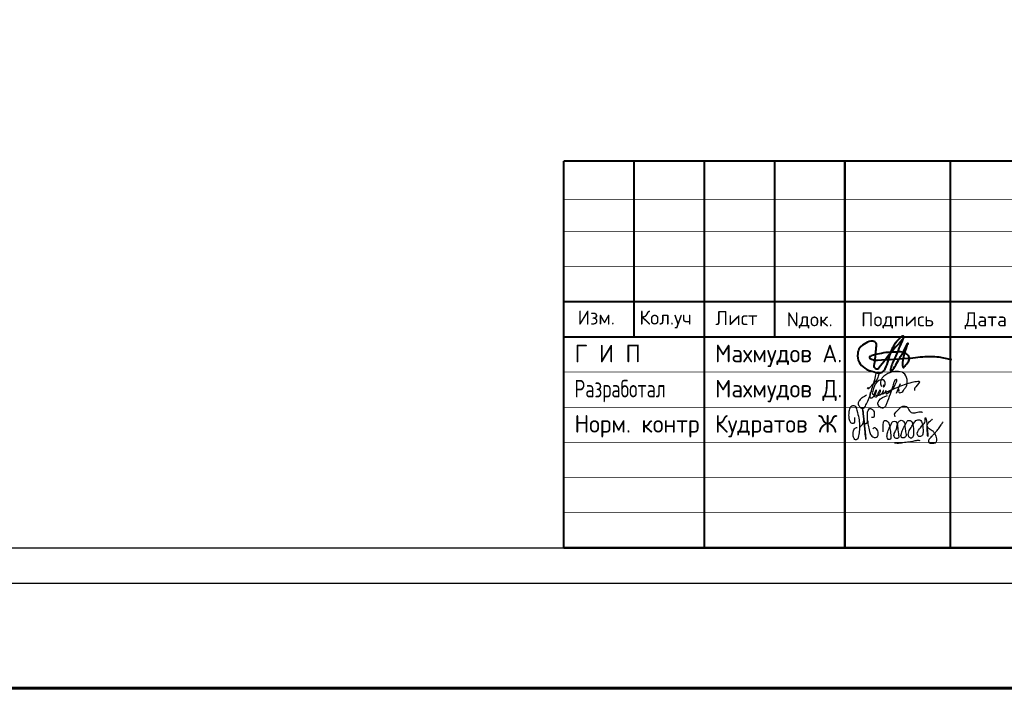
# Model space of a CAD drawing. Header units: millimetres. Extents: x -76021 to 1074922, y 19208 to 400534.
# Tile 96 of 109: x 651763 to 721823, y 19208 to 66747. Entities that reach past the tile are written whole.
import ezdxf
from ezdxf.enums import TextEntityAlignment as Align

# ---------------------------------------------------------------- set-up
doc = ezdxf.new("R2010")
doc.units = ezdxf.units.MM
doc.styles.add('GOST', font='isocpeur.ttf')

# ---------------------------------------------------------------- blocks, each defined once
blk = doc.blocks.new('A$C77aec0c1')
at = {"color": 184, "lineweight": 30}
for points in [[(-78.4, 25.2), (-78.4, 19.8), (-80.1, 15.4), (-82.7, 15.2), (-85.9, 18.3), (-87.6, 24.6), (-87.6, 33.5), (-85.8, 41.5), (-83.2, 44.9), (-79.5, 45.3), (-74.8, 37.3), (-71.4, 24), (-70.3, 12.8), (-70.6, 1.9), (-72.5, -8.2), (-74.5, -11.9), (-76.7, -12.4), (-79.3, -9.8), (-81.1, -2.5), (-80.5, 2.8), (-78.6, 6.3), (-76.3, 8.1), (-74.2, 8.6)], [(-70.3, 8.8), (-64.2, 15.4), (-63.4, 26), (-64.7, 36.5), (-65.8, 41.1), (-66, 40.4), (-65.4, 38.6), (-63.9, 30.6), (-63.4, 26), (-62.4, 17.4), (-61.3, 7.7), (-60.5, -1.3), (-59.7, -9.1), (-59.2, -11.6), (-59.5, -10.3), (-59.8, -8.8), (-61, 4.4), (-61.6, 9.7), (-62.2, 15.2), (-62.4, 16.8), (-60.5, 15), (-58.2, 15.7), (-56.6, 21.2), (-56.7, 31.2), (-55.8, 37.1), (-53.2, 40), (-50, 39.7), (-45.9, 34.7), (-45.4, 29.7), (-46.3, 25.7), (-48.8, 25), (-50.3, 25.3)], [(-10.4, 26.1), (-11.3, 30.7), (-5.9, 37.4), (1.2, 43.5), (6.2, 44.3), (10.3, 42.2), (12.4, 38), (15, 34.5), (18.4, 33), (24.9, 33.5), (29.4, 34.6), (33.6, 34.4), (35.1, 34)], [(-56.6, 20.3), (-55.7, 12.4), (-53.4, 2), (-50.9, -4.5), (-47.7, -7.4), (-43.4, -8.2), (-40.2, -6.5), (-38.7, -1.4), (-39.6, 2.9), (-41.5, 6), (-44.2, 7.7), (-47, 7.2), (-47.6, 5.7)], [(-30.4, 1), (-29.8, 17.4), (-28.4, 20.1), (-25.6, 19.9), (-20.5, 13.6), (-18.9, 4.6), (-17.5, -7.1), (-18.5, -11.1), (-21.9, -11.5), (-24, -7.9), (-23.3, -0.6), (-20.4, 7.3), (-17, 14), (-13.9, 18.7), (-9.6, 18.3), (-6.3, 10.9), (-5, -2.4), (-5, -8.8), (-9, -10.1), (-12.3, -6.5), (-11.2, 0.2), (-8.3, 6.3), (-6.9, 12.8), (-4.7, 17.9), (-0.2, 20.5), (4.2, 17.9), (6, 9.7), (7.1, 1), (7.6, -6.8), (4.7, -8.8), (0.1, -8.1), (-0.1, -1.4), (3.2, 6.9), (7.8, 15.8), (10.6, 19.9), (16, 19.6), (19.3, 13.2), (20.4, 0.9), (19.5, -6.1), (16.8, -9.2), (13.6, -8.5), (11.7, -1), (15.1, 6.9), (19.9, 14.2), (24.4, 19.9), (31, 21.1), (35, 14.6), (36.2, 0.9), (34.1, -5.6), (29.3, -6.4), (26.9, -3.5), (30.5, 6.3), (35.4, 12.4), (39.7, 19.3), (40.4, 25.2), (40.7, 24.3), (43.9, -4.9), (43.8, -3.9), (42.9, 9.7), (43.1, 12.5), (45.5, 16.5), (50.4, 21.1), (52.2, 22.2), (51.2, 21.8)], [(42.9, 10.8), (45.1, 7.7), (48.3, 5.7), (51.7, 3.7), (54.9, -0.4), (57.8, -5.8), (58.9, -10.7), (58.5, -15.5), (56.8, -17.9), (52, -18.5), (48.4, -18.1), (46.1, -15.6), (45.8, -12.6), (48.1, -9.4), (51.1, -6.3), (54.5, -2.6), (57.9, 1), (62.2, 6.3), (66.5, 12.8), (69.8, 17.8)], [(-11.8, -17.3), (-2.7, -17.5), (7.9, -15.9), (17.6, -14.8), (25.1, -13.1), (30.9, -13.1)]]:
    blk.add_spline(points, degree=3, dxfattribs=at)
blk = doc.blocks.new('A$C919267a4')
at = {"color": 184, "lineweight": 30}
for points in [[(-21.3, -6.1), (-26.6, -9.2), (-30, -12.6), (-31.7, -15.6), (-31.7, -17.4), (-30.8, -19.7), (-28.5, -22.1), (-26.4, -22.8), (-24.1, -22.1), (-22.8, -19.9), (-19.7, -13.8), (-13.8, 4.3), (-12.2, 9.7), (-8.9, 21.2), (-7.7, 23.3), (-6.4, 23.3), (-5.9, 20.4), (-14, 7.1), (-17.1, 3.7), (-18.8, 2.2), (-19.6, 2.2), (-19.6, 3.6), (-18.9, 3.6)], [(-14.8, -1.9), (-15, -1.4), (-15.4, -1.7), (-17.2, -7.9), (-16.8, -9.1), (-16.1, -9.5), (-13.5, -8.6), (-8.6, -0.6), (-8.6, 0.1), (-9.3, 0.3), (-9.8, -0.4), (-11.7, -5), (-11.7, -6.7), (-10, -8.1), (-5.8, -5), (-3.6, -1.3), (-3.6, 0), (-4, 0.5), (-4.7, -0.3), (-6.8, -4.2), (-6.8, -5.9), (-5.1, -5.9), (-2, -4.1), (0.1, -0.2), (0.1, 0), (-0.4, -1), (-1.5, -4.2), (2.8, -1.7), (3.5, 0), (3.4, 0), (3, -1.5), (3, -3.7), (11.1, 1.3), (13.9, 4.6), (16.5, 11), (17.2, 13.2), (16.1, 13.9), (14.7, 12.8), (12.1, 5.4), (8.5, -4.7), (4.2, -16.8), (1.8, -21), (-1.5, -22.6), (-6.9, -17.1), (-5.8, -13.2), (5.3, -6.4)], [(0.5, 7.1), (-0.3, 5.9), (0, 4.7), (2.3, 7.9), (-0.4, 13.3), (-10.2, 8.1), (-13.5, -1.1), (-14, -3.1), (-9.4, -6.1), (-3, -4.9), (17.5, 3.9), (36.4, 10.4), (43.8, 11.6), (45.2, 11.6), (41, 4.4), (39.6, 1.8), (39.6, -0.3)], [(17.9, 0.1), (19.5, 1.2), (19.5, -2.1), (22.2, -2.8), (26.1, 1), (28.7, 4.6), (25.6, 22), (16.9, 24), (8.4, 22.4), (-1.3, 15.8), (-3.7, 9.3), (-2.3, 4.9)], [(21.3, 8.5), (16.2, -4.1)]]:
    blk.add_spline(points, degree=3, dxfattribs=at)
blk = doc.blocks.new('A$Cd6f3408b')
at = {"color": 184, "lineweight": 40}
blk.add_spline([(616, 1465), (-947, -417), (-1252, -652), (-1377, -542), (-1370, -167), (-1260, 887), (-1268, 1192), (-1502, 1340), (-2010, 1192), (-2432, 864), (-2581, 457), (-2487, -160), (-2081, -581), (-1401, -855), (-979, -910), (-832, -860), (-636, -625), (-174, 654), (-43, 953), (324, 1461), (624, 1721), (355, 828), (-49, -105), (-207, -514), (-231, -808), (185, -251), (607, 468), (822, 863), (987, 1193), (892, 951), (736, 416), (641, 15), (607, -367), (663, -542), (819, -380), (1064, -55), (1091, 186), (911, 407), (586, 553), (127, 566), (-409, 538), (-1030, 443), (-1618, 290), (-1743, 217), (-1505, 24), (-1171, -9), (1352, 162), (2050, 232), (3192, 214), (4089, 40)], degree=3, dxfattribs=at)
blk = doc.blocks.new('Штамп ВК')
at = {"ltscale": 10}
for points, const_width in [([(0, 5500), (-18500, 5500)], 30), ([(-17500, 3000), (-17500, 5500)], 30), ([(-16500, 5500), (-16500, 0)], 30), ([(-18500, 4957), (-12000, 4957)], 10), ([(-12000, 4500), (-18500, 4500)], 10), ([(-18500, 4000), (-12000, 4000)], 10), ([(-18500, 3500), (-12000, 3500)], 30), ([(0, 3000), (-18500, 3000)], 30), ([(-18500, 2500), (-12000, 2500)], 10), ([(-18500, 2000), (-12000, 2000)], 10), ([(-12000, 1500), (-18500, 1500)], 10), ([(-18500, 1000), (-12000, 1000)], 10), ([(-18500, 500), (-12000, 500)], 10)]:
    blk.add_lwpolyline(points, dxfattribs=dict(at, const_width=const_width))
at = {"ltscale": 2, "const_width": 30}
for points in [[(-18500, 0), (-18500, 5500)], [(-15500, 3000), (-15500, 5500)], [(-14500, 5500), (-14500, 0)], [(-13000, 5500), (-13000, 0)], [(0, 0), (-18500, 0)]]:
    blk.add_lwpolyline(points, dxfattribs=at)
at = {"lineweight": 30, "xscale": 0.199999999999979, "yscale": 0.199999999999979, "zscale": 0.199999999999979}
blk.add_blockref('A$Cd6f3408b', (-13801, 2672), dxfattribs=at)
for name, p, xscale, yscale, zscale in [('A$C919267a4', (-13952, 2239), 11.2400638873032, 11.2400638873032, 11.2400638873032), ('A$C77aec0c1', (-13695, 1640), 8.492898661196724, 8.492898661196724, 8.492898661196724)]:
    blk.add_blockref(name, p, dxfattribs=dict(xscale=xscale, yscale=yscale, zscale=zscale))
at = {"style": 'GOST'}
for s, height, p in [('Изм.', 200, (-18301, 3175)), ('Кол.уч', 200, (-17423, 3175)), ('Лист', 200, (-16343, 3167)), ('Г И П', 250, (-18347, 2639))]:
    blk.add_text(s, height=height, dxfattribs=at).set_placement(p)
for s, p in [('Nдок.', (-15000, 3250)), ('Подпись', (-13750, 3250)), ('Дата', (-12494, 3250))]:
    blk.add_text(s, height=200, rotation=360, dxfattribs=at).set_placement(p, align=Align.MIDDLE_CENTER)
for s, width, p in [('Махмудов А.', 0.944324, (-16347, 2639)), ('Разработал', 0.743158, (-18347, 2139)), ('Махмудов Д.', 0.944324, (-16347, 2139)), ('Норм. контр', 0.944324, (-18347, 1639)), ('Кудратов Ж', 0.944324, (-16347, 1639))]:
    blk.add_text(s, height=250, dxfattribs=dict(at, width=width)).set_placement(p)

msp = doc.modelspace()

# ---------------------------------------------------------------- linework, layer by layer
at = {"color": 3, "lineweight": 60, "ltscale": 1250}
msp.add_lwpolyline([(-76021.28, 19208.49), (1074921.53, 19208.49), (1074921.53, 337864.85), (-76021.28, 337864.85)], close=True, dxfattribs=at)
at = {"ltscale": 1250}
for points in [[(488475.86, 26693.165), (785475.86, 26693.165), (785475.86, 236693.165), (488475.86, 236693.165)], [(498475.86, 29193.165), (782975.86, 29193.165), (782975.86, 234193.165), (498475.86, 234193.165)]]:
    msp.add_lwpolyline(points, close=True, dxfattribs=at)

# ---------------------------------------------------------------- block references
at = {"xscale": 5, "yscale": 5, "zscale": 5}
msp.add_blockref('Штамп ВК', (782975.86, 29193.165), dxfattribs=at)

doc.saveas('drawing.dxf')
